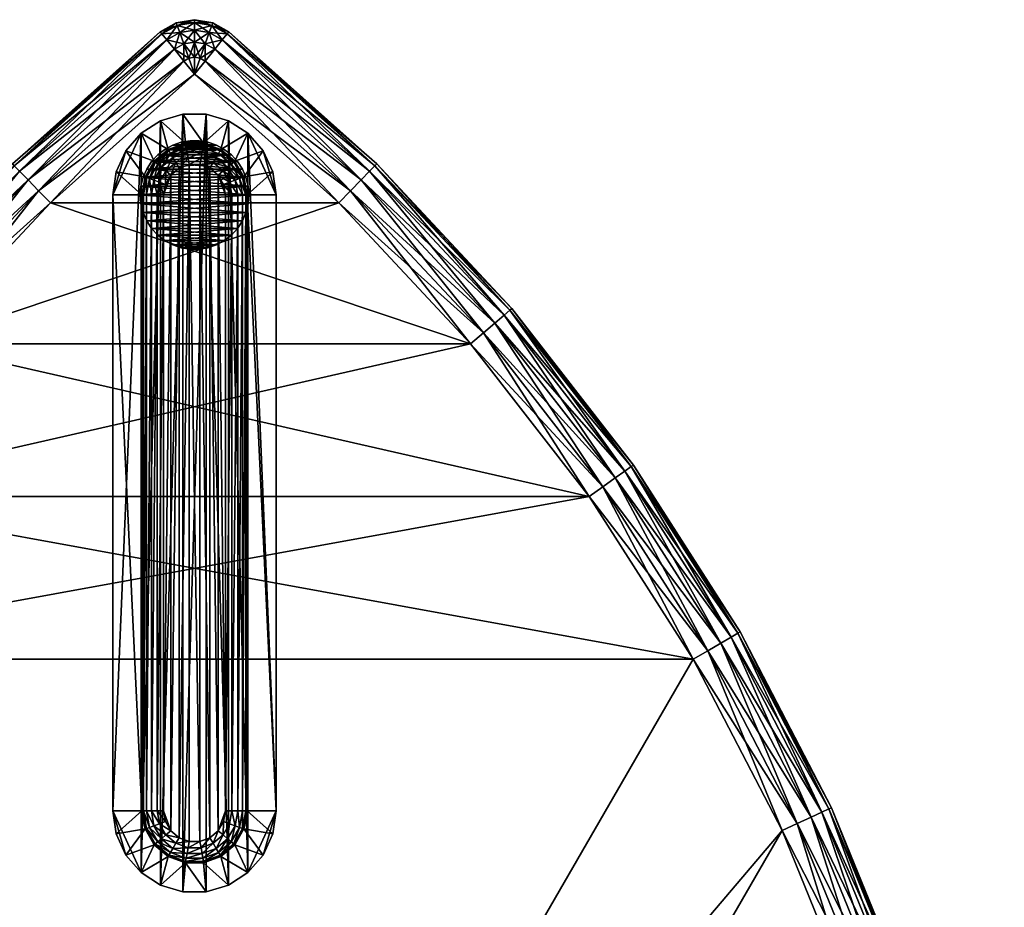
# Model space of a CAD drawing. Header units: inches. Extents: x -18.9 to 18.9, y -14.7 to 21.6.
# Tile 3 of 3: x -4.1 to 18.9, y 0.9 to 21.6. Entities that reach past the tile are written whole.
import ezdxf

# ---------------------------------------------------------------- set-up
doc = ezdxf.new("R2010")
doc.units = ezdxf.units.IN
doc.header["$LTSCALE"] = 25.4
for name, color, linetype in [('A-FURN-3-ST', 160, 'Continuous'), ('A-FURN-3-ST-BK', 150, 'Continuous'), ('A-FURN-3-ST-GD', 252, 'Continuous')]:
    doc.layers.add(name, color=color, linetype=linetype)

msp = doc.modelspace()

# ---------------------------------------------------------------- meshes
at = {"layer": 'A-FURN-3-ST'}
mesh = msp.add_polyface(dxfattribs=at)
corners = [(-0.004, 20.763, 2.602), (-0.004, 20.371, 2.54), (-0.135, 20.741, 2.602), (0.127, 20.741, 2.602), (0.244, 20.675, 2.602), (-0.254, 21.074, 2.783), (-0.004, 21.117, 2.783), (0.246, 21.074, 2.783), (-0.348, 21.339, 3.064), (-0.004, 21.398, 3.064), (-0.252, 20.675, 2.602), (-0.475, 20.95, 2.783), (-0.652, 21.168, 3.064), (-0.766, 21.308, 3.418), (-0.409, 21.509, 3.418), (-0.004, 21.579, 3.418), (0.34, 21.339, 3.064), (-0.004, 21.641, 3.81), (0.4, 21.509, 3.418), (-0.429, 21.567, 3.81), (-0.806, 21.356, 3.81), (-0.429, 21.567, 10.16), (-0.004, 21.641, 10.16), (-0.806, 21.356, 10.16), (-0.004, 20.763, 11.368), (-0.004, 20.371, 11.43), (0.127, 20.741, 11.368), (-0.135, 20.741, 11.368), (-0.252, 20.675, 11.368), (0.246, 21.074, 11.187), (-0.004, 21.117, 11.187), (-0.254, 21.074, 11.187), (-0.475, 20.95, 11.187), (-0.004, 21.398, 10.906), (0.34, 21.339, 10.906), (-0.348, 21.339, 10.906), (-0.652, 21.168, 10.906), (-0.004, 21.579, 10.552), (-0.409, 21.509, 10.552), (-0.766, 21.308, 10.552), (0.244, 20.675, 11.368), (-3.368, 17.369, 11.43), (3.36, 17.369, 11.43), (3.36, 17.369, 2.54), (-3.368, 17.369, 2.54)]
mesh.append_faces([[corners[k] for k in face] for face in [(0, 1, 2), (3, 1, 0), (4, 1, 3), (5, 0, 2), (6, 0, 5), (6, 3, 0), (7, 3, 6), (8, 6, 5), (9, 6, 8), (9, 7, 6), (10, 2, 1), (11, 2, 10), (11, 5, 2), (12, 5, 11), (12, 8, 5), (13, 8, 12), (14, 8, 13), (14, 9, 8), (15, 9, 14), (15, 16, 9), (15, 17, 18), (15, 19, 17), (14, 19, 15), (14, 20, 19), (13, 20, 14), (17, 21, 22), (19, 21, 17), (19, 23, 21), (24, 25, 26), (27, 25, 24), (28, 25, 27), (29, 24, 26), (30, 24, 29), (30, 27, 24), (31, 27, 30), (31, 28, 27), (32, 28, 31), (33, 30, 34), (33, 31, 30), (35, 31, 33), (35, 32, 31), (36, 32, 35), (37, 35, 33), (38, 35, 37), (38, 36, 35), (39, 36, 38), (40, 26, 25), (22, 38, 37), (21, 38, 22), (21, 39, 38), (25, 41, 42), (43, 44, 1)]])
mesh = msp.add_polyface(dxfattribs=at)
corners = [(0.246, 21.074, 2.783), (0.244, 20.675, 2.602), (0.127, 20.741, 2.602), (0.467, 20.95, 2.783), (0.34, 21.339, 3.064), (-0.004, 21.398, 3.064), (0.644, 21.168, 3.064), (0.4, 21.509, 3.418), (-0.004, 21.579, 3.418), (0.758, 21.308, 3.418), (0.421, 21.567, 3.81), (0.797, 21.356, 3.81), (-0.004, 21.641, 3.81), (0.421, 21.567, 10.16), (0.797, 21.356, 10.16), (-0.004, 21.641, 10.16), (3.36, 17.369, 2.54), (-0.004, 20.371, 2.54), (3.634, 17.65, 2.602), (3.882, 17.903, 2.783), (4.078, 18.104, 3.064), (4.204, 18.233, 3.418), (4.248, 18.277, 3.81), (0.34, 21.339, 10.906), (-0.004, 21.117, 11.187), (0.246, 21.074, 11.187), (0.4, 21.509, 10.552), (-0.004, 21.398, 10.906), (-0.004, 21.579, 10.552), (0.467, 20.95, 11.187), (0.127, 20.741, 11.368), (0.244, 20.675, 11.368), (0.644, 21.168, 10.906), (0.758, 21.308, 10.552), (4.204, 18.233, 10.552), (7.404, 14.898, 10.16), (4.248, 18.277, 10.16), (4.078, 18.104, 10.906), (3.882, 17.903, 11.187), (3.634, 17.65, 11.368), (-0.004, 20.371, 11.43), (3.36, 17.369, 11.43), (7.404, 14.898, 3.81)]
mesh.append_faces([[corners[k] for k in face] for face in [(0, 1, 2), (3, 1, 0), (4, 0, 5), (4, 3, 0), (6, 3, 4), (7, 4, 8), (7, 6, 4), (9, 6, 7), (9, 10, 11), (7, 10, 9), (7, 12, 10), (11, 13, 14), (10, 13, 11), (10, 15, 13), (12, 15, 10), (1, 16, 17), (1, 18, 16), (3, 18, 1), (3, 19, 18), (6, 19, 3), (6, 20, 19), (9, 20, 6), (9, 21, 20), (11, 21, 9), (22, 21, 11), (23, 24, 25), (26, 27, 23), (28, 27, 26), (29, 30, 31), (29, 25, 30), (32, 25, 29), (32, 23, 25), (33, 23, 32), (33, 26, 23), (14, 26, 33), (13, 26, 14), (13, 28, 26), (15, 28, 13), (34, 35, 36), (33, 36, 14), (33, 34, 36), (32, 34, 33), (32, 37, 34), (29, 37, 32), (29, 38, 37), (31, 38, 29), (31, 39, 38), (40, 39, 31), (41, 39, 40), (22, 36, 42), (22, 14, 36), (11, 14, 22)]])
mesh = msp.add_polyface(dxfattribs=at)
corners = [(-6.744, 14.329, 2.602), (-3.368, 17.369, 2.54), (-6.445, 14.074, 2.54), (-3.642, 17.65, 2.602), (-0.004, 20.371, 2.54), (-0.252, 20.675, 2.602), (-7.013, 14.559, 2.783), (-3.89, 17.903, 2.783), (-0.475, 20.95, 2.783), (-7.227, 14.741, 3.064), (-4.086, 18.104, 3.064), (-0.652, 21.168, 3.064), (-7.365, 14.858, 3.418), (-10.197, 11.21, 3.418), (-4.212, 18.233, 3.418), (-0.766, 21.308, 3.418), (-7.412, 14.898, 3.81), (-10.248, 11.246, 3.81), (-4.256, 18.277, 3.81), (-0.806, 21.356, 3.81), (-0.806, 21.356, 10.16), (-0.429, 21.567, 3.81), (-0.766, 21.308, 10.552), (-0.429, 21.567, 10.16), (-3.642, 17.65, 11.368), (-6.445, 14.074, 11.43), (-3.368, 17.369, 11.43), (-6.744, 14.329, 11.368), (-3.89, 17.903, 11.187), (-7.013, 14.559, 11.187), (-4.086, 18.104, 10.906), (-7.227, 14.741, 10.906), (-4.212, 18.233, 10.552), (-7.365, 14.858, 10.552), (-0.252, 20.675, 11.368), (-0.004, 20.371, 11.43), (-0.475, 20.95, 11.187), (-0.652, 21.168, 10.906), (-4.256, 18.277, 10.16), (-7.412, 14.898, 10.16), (-10.197, 11.21, 10.552), (6.437, 14.074, 11.43), (3.36, 17.369, 2.54), (-10.248, 11.246, 10.16)]
mesh.append_faces([[corners[k] for k in face] for face in [(0, 1, 2), (3, 1, 0), (3, 4, 1), (5, 4, 3), (6, 3, 0), (7, 3, 6), (7, 5, 3), (8, 5, 7), (9, 7, 6), (10, 7, 9), (10, 8, 7), (11, 8, 10), (12, 9, 13), (12, 10, 9), (14, 10, 12), (14, 11, 10), (15, 11, 14), (16, 12, 17), (16, 14, 12), (18, 14, 16), (18, 15, 14), (19, 15, 18), (19, 20, 21), (20, 22, 23), (24, 25, 26), (27, 25, 24), (28, 27, 24), (29, 27, 28), (30, 29, 28), (31, 29, 30), (32, 31, 30), (33, 31, 32), (34, 26, 35), (34, 24, 26), (36, 24, 34), (36, 28, 24), (37, 28, 36), (37, 30, 28), (22, 30, 37), (22, 32, 30), (20, 32, 22), (38, 32, 20), (38, 33, 32), (39, 33, 38), (39, 40, 33), (41, 26, 25), (42, 2, 1), (39, 16, 43), (39, 18, 16), (38, 18, 39), (38, 19, 18), (20, 19, 38)]])
mesh = msp.add_polyface(dxfattribs=at)
corners = [(3.634, 17.65, 2.602), (6.437, 14.074, 2.54), (3.36, 17.369, 2.54), (6.736, 14.329, 2.602), (9.202, 10.513, 2.54), (9.523, 10.74, 2.602), (3.882, 17.903, 2.783), (7.005, 14.559, 2.783), (9.812, 10.944, 2.783), (4.078, 18.104, 3.064), (7.219, 14.741, 3.064), (10.041, 11.106, 3.064), (4.204, 18.233, 3.418), (7.357, 14.858, 3.418), (10.189, 11.21, 3.418), (12.521, 7.229, 3.064), (4.248, 18.277, 3.81), (7.404, 14.898, 3.81), (10.24, 11.246, 3.81), (12.678, 7.319, 3.418), (7.357, 14.858, 10.552), (7.404, 14.898, 10.16), (4.204, 18.233, 10.552), (10.24, 11.246, 10.16), (10.189, 11.21, 10.552), (12.731, 7.35, 10.16), (4.078, 18.104, 10.906), (7.219, 14.741, 10.906), (10.041, 11.106, 10.906), (12.678, 7.319, 10.552), (3.882, 17.903, 11.187), (7.005, 14.559, 11.187), (9.812, 10.944, 11.187), (12.521, 7.229, 10.906), (3.634, 17.65, 11.368), (6.736, 14.329, 11.368), (9.523, 10.74, 11.368), (3.36, 17.369, 11.43), (6.437, 14.074, 11.43), (9.202, 10.513, 11.43), (-6.445, 14.074, 11.43), (-3.368, 17.369, 11.43), (-6.445, 14.074, 2.54), (-9.21, 10.513, 2.54), (12.731, 7.35, 3.81), (4.248, 18.277, 10.16)]
mesh.append_faces([[corners[k] for k in face] for face in [(0, 1, 2), (3, 1, 0), (3, 4, 1), (5, 4, 3), (6, 3, 0), (7, 3, 6), (7, 5, 3), (8, 5, 7), (9, 7, 6), (10, 7, 9), (10, 8, 7), (11, 8, 10), (12, 10, 9), (13, 10, 12), (13, 11, 10), (14, 11, 13), (14, 15, 11), (16, 13, 12), (17, 13, 16), (17, 14, 13), (18, 14, 17), (18, 19, 14), (20, 21, 22), (20, 23, 21), (24, 23, 20), (24, 25, 23), (26, 20, 22), (27, 20, 26), (27, 24, 20), (28, 24, 27), (28, 29, 24), (30, 27, 26), (31, 27, 30), (31, 28, 27), (32, 28, 31), (32, 33, 28), (34, 31, 30), (35, 31, 34), (35, 32, 31), (36, 32, 35), (37, 35, 34), (38, 35, 37), (38, 36, 35), (39, 36, 38), (38, 40, 39), (37, 41, 38), (1, 42, 2), (4, 43, 1), (18, 23, 44), (18, 21, 23), (17, 21, 18), (17, 45, 21)]])
mesh = msp.add_polyface(dxfattribs=at)
corners = [(-11.98, 6.912, 2.602), (-9.21, 10.513, 2.54), (-11.64, 6.715, 2.54), (-9.531, 10.74, 2.602), (-6.445, 14.074, 2.54), (-6.744, 14.329, 2.602), (-12.286, 7.089, 2.783), (-14.392, 3.025, 2.783), (-9.82, 10.944, 2.783), (-7.013, 14.559, 2.783), (-12.529, 7.229, 3.064), (-14.647, 3.143, 3.064), (-10.05, 11.106, 3.064), (-7.227, 14.741, 3.064), (-12.686, 7.319, 3.418), (-14.81, 3.219, 3.418), (-10.197, 11.21, 3.418), (-12.74, 7.35, 3.81), (-14.867, 3.245, 3.81), (-10.248, 11.246, 3.81), (-7.365, 14.858, 3.418), (-6.744, 14.329, 11.368), (-9.21, 10.513, 11.43), (-6.445, 14.074, 11.43), (-9.531, 10.74, 11.368), (-11.64, 6.715, 11.43), (-11.98, 6.912, 11.368), (-7.013, 14.559, 11.187), (-9.82, 10.944, 11.187), (-12.286, 7.089, 11.187), (-7.227, 14.741, 10.906), (-10.05, 11.106, 10.906), (-12.529, 7.229, 10.906), (-14.392, 3.025, 11.187), (-7.365, 14.858, 10.552), (-10.197, 11.21, 10.552), (-12.686, 7.319, 10.552), (-14.647, 3.143, 10.906), (-10.248, 11.246, 10.16), (-7.412, 14.898, 10.16), (-12.74, 7.35, 10.16), (-14.81, 3.219, 10.552), (11.632, 6.715, 11.43), (9.202, 10.513, 11.43), (6.437, 14.074, 2.54), (9.202, 10.513, 2.54), (-14.867, 3.245, 10.16), (-7.412, 14.898, 3.81)]
mesh.append_faces([[corners[k] for k in face] for face in [(0, 1, 2), (3, 1, 0), (3, 4, 1), (5, 4, 3), (6, 0, 7), (6, 3, 0), (8, 3, 6), (8, 5, 3), (9, 5, 8), (10, 6, 11), (10, 8, 6), (12, 8, 10), (12, 9, 8), (13, 9, 12), (14, 10, 15), (14, 12, 10), (16, 12, 14), (16, 13, 12), (17, 14, 18), (17, 16, 14), (19, 16, 17), (19, 20, 16), (21, 22, 23), (24, 22, 21), (24, 25, 22), (26, 25, 24), (27, 24, 21), (28, 24, 27), (28, 26, 24), (29, 26, 28), (30, 28, 27), (31, 28, 30), (31, 29, 28), (32, 29, 31), (32, 33, 29), (34, 31, 30), (35, 31, 34), (35, 32, 31), (36, 32, 35), (36, 37, 32), (38, 35, 39), (38, 36, 35), (40, 36, 38), (40, 41, 36), (42, 22, 25), (43, 23, 22), (44, 1, 4), (45, 2, 1), (40, 17, 46), (40, 19, 17), (38, 19, 40), (38, 47, 19)]])
mesh = msp.add_polyface(dxfattribs=at)
corners = [(9.523, 10.74, 2.602), (11.632, 6.715, 2.54), (9.202, 10.513, 2.54), (11.971, 6.912, 2.602), (13.706, 2.713, 2.54), (14.062, 2.877, 2.602), (15.407, -1.462, 2.54), (9.812, 10.944, 2.783), (12.278, 7.089, 2.783), (14.383, 3.025, 2.783), (15.777, -1.331, 2.602), (10.041, 11.106, 3.064), (12.521, 7.229, 3.064), (14.639, 3.143, 3.064), (16.111, -1.212, 2.783), (12.678, 7.319, 3.418), (10.189, 11.21, 3.418), (14.802, 3.219, 3.418), (16.375, -1.118, 3.064), (12.731, 7.35, 3.81), (10.24, 11.246, 3.81), (14.859, 3.245, 3.81), (16.545, -1.058, 3.418), (12.678, 7.319, 10.552), (12.731, 7.35, 10.16), (10.189, 11.21, 10.552), (14.859, 3.245, 10.16), (14.802, 3.219, 10.552), (16.604, -1.037, 10.16), (12.521, 7.229, 10.906), (10.041, 11.106, 10.906), (14.639, 3.143, 10.906), (16.545, -1.058, 10.552), (12.278, 7.089, 11.187), (9.812, 10.944, 11.187), (14.383, 3.025, 11.187), (16.375, -1.118, 10.906), (9.523, 10.74, 11.368), (11.971, 6.912, 11.368), (14.062, 2.877, 11.368), (16.111, -1.212, 11.187), (9.202, 10.513, 11.43), (11.632, 6.715, 11.43), (13.706, 2.713, 11.43), (15.777, -1.331, 11.368), (-9.21, 10.513, 11.43), (-11.64, 6.715, 2.54), (16.604, -1.037, 3.81), (10.24, 11.246, 10.16)]
mesh.append_faces([[corners[k] for k in face] for face in [(0, 1, 2), (3, 1, 0), (3, 4, 1), (5, 4, 3), (5, 6, 4), (7, 3, 0), (8, 3, 7), (8, 5, 3), (9, 5, 8), (9, 10, 5), (11, 8, 7), (12, 8, 11), (12, 9, 8), (13, 9, 12), (13, 14, 9), (15, 12, 16), (15, 13, 12), (17, 13, 15), (17, 18, 13), (19, 15, 20), (19, 17, 15), (21, 17, 19), (21, 22, 17), (23, 24, 25), (23, 26, 24), (27, 26, 23), (27, 28, 26), (29, 23, 30), (29, 27, 23), (31, 27, 29), (31, 32, 27), (33, 29, 34), (33, 31, 29), (35, 31, 33), (35, 36, 31), (37, 33, 34), (38, 33, 37), (38, 35, 33), (39, 35, 38), (39, 40, 35), (41, 38, 37), (42, 38, 41), (42, 39, 38), (43, 39, 42), (43, 44, 39), (41, 45, 42), (1, 46, 2), (47, 26, 28), (21, 26, 47), (21, 24, 26), (19, 24, 21), (19, 48, 24)]])
mesh = msp.add_polyface(dxfattribs=at)
corners = [(-15.785, -1.331, 2.602), (-15.415, -1.462, 2.54), (-17.111, -5.678, 2.602), (-13.714, 2.713, 2.54), (-14.07, 2.877, 2.602), (-11.64, 6.715, 2.54), (-11.98, 6.912, 2.602), (-16.119, -1.212, 2.783), (-17.454, -5.59, 2.783), (-14.392, 3.025, 2.783), (-16.384, -1.118, 3.064), (-17.726, -5.52, 3.064), (-14.647, 3.143, 3.064), (-12.286, 7.089, 2.783), (-16.554, -1.058, 3.418), (-17.901, -5.475, 3.418), (-14.81, 3.219, 3.418), (-12.529, 7.229, 3.064), (-16.612, -1.037, 3.81), (-17.961, -5.46, 3.81), (-14.867, 3.245, 3.81), (-12.686, 7.319, 3.418), (-11.98, 6.912, 11.368), (-13.714, 2.713, 11.43), (-11.64, 6.715, 11.43), (-14.07, 2.877, 11.368), (-15.415, -1.462, 11.43), (-15.785, -1.331, 11.368), (-16.73, -5.775, 11.43), (-12.286, 7.089, 11.187), (-14.392, 3.025, 11.187), (-16.119, -1.212, 11.187), (-17.111, -5.678, 11.368), (-14.647, 3.143, 10.906), (-12.529, 7.229, 10.906), (-16.384, -1.118, 10.906), (-17.454, -5.59, 11.187), (-14.81, 3.219, 10.552), (-12.686, 7.319, 10.552), (-16.554, -1.058, 10.552), (-17.726, -5.52, 10.906), (-14.867, 3.245, 10.16), (-12.74, 7.35, 10.16), (-16.612, -1.037, 10.16), (-17.901, -5.475, 10.552), (-0.004, -13.438, 11.43), (-0.004, -13.438, 2.54), (-17.961, -5.46, 10.16), (-12.74, 7.35, 3.81), (11.632, 6.715, 2.54), (11.632, 6.715, 11.43)]
mesh.append_faces([[corners[k] for k in face] for face in [(0, 1, 2), (0, 3, 1), (4, 3, 0), (4, 5, 3), (6, 5, 4), (7, 0, 8), (7, 4, 0), (9, 4, 7), (9, 6, 4), (10, 7, 11), (10, 9, 7), (12, 9, 10), (12, 13, 9), (14, 10, 15), (14, 12, 10), (16, 12, 14), (16, 17, 12), (18, 14, 19), (18, 16, 14), (20, 16, 18), (20, 21, 16), (22, 23, 24), (25, 23, 22), (25, 26, 23), (27, 26, 25), (27, 28, 26), (29, 25, 22), (30, 25, 29), (30, 27, 25), (31, 27, 30), (31, 32, 27), (33, 30, 34), (33, 31, 30), (35, 31, 33), (35, 36, 31), (37, 33, 38), (37, 35, 33), (39, 35, 37), (39, 40, 35), (41, 37, 42), (41, 39, 37), (43, 39, 41), (43, 44, 39), (45, 24, 23), (5, 46, 3), (47, 18, 19), (43, 18, 47), (43, 20, 18), (41, 20, 43), (41, 48, 20), (49, 46, 5), (50, 24, 45)]])
mesh = msp.add_polyface(dxfattribs=at)
corners = [(15.777, -1.331, 2.602), (15.407, -1.462, 2.54), (14.062, 2.877, 2.602), (16.722, -5.775, 2.54), (17.102, -5.678, 2.602), (17.64, -10.189, 2.54), (16.111, -1.212, 2.783), (14.383, 3.025, 2.783), (17.445, -5.59, 2.783), (18.027, -10.127, 2.602), (16.375, -1.118, 3.064), (14.639, 3.143, 3.064), (17.718, -5.52, 3.064), (18.377, -10.07, 2.783), (16.545, -1.058, 3.418), (14.802, 3.219, 3.418), (17.892, -5.475, 3.418), (18.654, -10.026, 3.064), (16.604, -1.037, 3.81), (14.859, 3.245, 3.81), (17.953, -5.46, 3.81), (18.832, -9.997, 3.418), (16.545, -1.058, 10.552), (16.604, -1.037, 10.16), (14.802, 3.219, 10.552), (17.953, -5.46, 10.16), (17.892, -5.475, 10.552), (18.894, -9.987, 10.16), (16.375, -1.118, 10.906), (14.639, 3.143, 10.906), (17.718, -5.52, 10.906), (18.832, -9.997, 10.552), (16.111, -1.212, 11.187), (14.383, 3.025, 11.187), (17.445, -5.59, 11.187), (18.654, -10.026, 10.906), (15.777, -1.331, 11.368), (14.062, 2.877, 11.368), (17.102, -5.678, 11.368), (18.377, -10.07, 11.187), (15.407, -1.462, 11.43), (13.706, 2.713, 11.43), (16.722, -5.775, 11.43), (18.027, -10.127, 11.368), (8.966, -12.619, 11.43), (4.5, -13.233, 11.43), (-0.004, -13.438, 11.43), (11.632, 6.715, 11.43), (13.706, 2.713, 2.54), (-0.004, -13.438, 2.54), (11.632, 6.715, 2.54), (4.5, -13.233, 2.54), (8.966, -12.619, 2.54), (18.894, -9.987, 3.81)]
mesh.append_faces([[corners[k] for k in face] for face in [(0, 1, 2), (0, 3, 1), (4, 3, 0), (4, 5, 3), (6, 0, 7), (6, 4, 0), (8, 4, 6), (8, 9, 4), (10, 6, 11), (10, 8, 6), (12, 8, 10), (12, 13, 8), (14, 10, 15), (14, 12, 10), (16, 12, 14), (16, 17, 12), (18, 14, 19), (18, 16, 14), (20, 16, 18), (20, 21, 16), (22, 23, 24), (22, 25, 23), (26, 25, 22), (26, 27, 25), (28, 22, 29), (28, 26, 22), (30, 26, 28), (30, 31, 26), (32, 28, 33), (32, 30, 28), (34, 30, 32), (34, 35, 30), (36, 32, 37), (36, 34, 32), (38, 34, 36), (38, 39, 34), (40, 36, 41), (40, 38, 36), (42, 38, 40), (42, 43, 38), (40, 44, 42), (41, 45, 40), (41, 46, 45), (47, 46, 41), (48, 49, 50), (48, 51, 49), (1, 51, 48), (3, 52, 1), (53, 25, 27), (20, 25, 53), (20, 23, 25), (18, 23, 20)]])
mesh = msp.add_polyface(dxfattribs=at)
corners = [(-9.193, -13.807, 3.418), (-4.623, -14.498, 3.81), (-9.204, -13.868, 3.81), (-4.618, -14.436, 3.418), (-0.004, -14.708, 3.81), (-0.004, -14.646, 3.418), (-9.16, -13.629, 3.064), (-4.601, -14.256, 3.064), (-0.004, -14.465, 3.064), (-9.109, -13.353, 2.783), (-4.576, -13.976, 2.783), (-0.004, -14.184, 2.783), (-9.045, -13.005, 2.602), (-13.472, -11.979, 2.602), (-4.543, -13.624, 2.602), (-0.004, -13.83, 2.602), (-8.974, -12.619, 2.54), (-13.366, -11.602, 2.54), (-4.508, -13.233, 2.54), (-0.004, -13.438, 2.54), (-9.045, -13.005, 11.368), (-8.974, -12.619, 11.43), (-13.472, -11.979, 11.368), (-4.508, -13.233, 11.43), (-4.543, -13.624, 11.368), (-0.004, -13.438, 11.43), (-0.004, -13.83, 11.368), (-9.109, -13.353, 11.187), (-13.568, -12.32, 11.187), (-4.576, -13.976, 11.187), (-0.004, -14.184, 11.187), (-9.16, -13.629, 10.906), (-4.601, -14.256, 10.906), (-0.004, -14.465, 10.906), (-9.193, -13.807, 10.552), (-4.618, -14.436, 10.552), (-0.004, -14.646, 10.552), (-9.204, -13.868, 10.16), (-4.623, -14.498, 10.16), (-0.004, -14.708, 10.16), (-15.415, -1.462, 11.43), (-13.714, 2.713, 11.43), (-15.415, -1.462, 2.54), (-13.714, 2.713, 2.54)]
mesh.append_faces([[corners[k] for k in face] for face in [(0, 1, 2), (3, 1, 0), (3, 4, 1), (5, 4, 3), (6, 3, 0), (7, 3, 6), (7, 5, 3), (8, 5, 7), (9, 7, 6), (10, 7, 9), (10, 8, 7), (11, 8, 10), (12, 9, 13), (12, 10, 9), (14, 10, 12), (14, 11, 10), (15, 11, 14), (16, 12, 17), (16, 14, 12), (18, 14, 16), (18, 15, 14), (19, 15, 18), (20, 21, 22), (20, 23, 21), (24, 23, 20), (24, 25, 23), (26, 25, 24), (27, 20, 28), (27, 24, 20), (29, 24, 27), (29, 26, 24), (30, 26, 29), (31, 29, 27), (32, 29, 31), (32, 30, 29), (33, 30, 32), (34, 32, 31), (35, 32, 34), (35, 33, 32), (36, 33, 35), (37, 35, 34), (38, 35, 37), (38, 36, 35), (39, 36, 38), (23, 40, 21), (25, 41, 23), (42, 18, 16), (43, 19, 18), (39, 1, 4), (38, 1, 39), (38, 2, 1), (37, 2, 38)]])
at = {"layer": 'A-FURN-3-ST-BK'}
mesh = msp.add_polyface(dxfattribs=at)
corners = [(1.224, 17.55, 21.117), (1.19, 3.173, 21.266), (1.224, 3.173, 21.117), (1.19, 17.55, 21.266), (1.115, 3.173, 21.398), (1.115, 17.55, 21.398), (1.004, 3.173, 21.501), (1.004, 17.55, 21.501), (0.867, 3.173, 21.567), (0.867, 17.55, 21.567), (0.717, 3.173, 21.59), (-1.198, 3.173, 21.266), (-1.232, 3.173, 21.117), (-1.126, 2.764, 21.266), (-1.123, 3.173, 21.398), (-1.056, 2.79, 21.398), (-1.012, 3.173, 21.501), (-0.951, 2.828, 21.501), (-0.875, 3.173, 21.567), (-0.823, 2.875, 21.567), (1.15, 2.753, 21.117), (1.118, 2.764, 21.266), (1.047, 2.79, 21.398), (0.943, 2.828, 21.501), (0.814, 2.875, 21.567), (-0.725, 3.173, 21.59), (-0.681, 2.926, 21.59), (-1.198, 17.55, 21.266), (-1.123, 17.55, 21.398), (-1.012, 17.55, 21.501), (-0.875, 17.55, 21.567), (-0.725, 17.55, 21.59), (0.787, 1.44, 11.43), (0.787, 19.283, 11.43), (1.243, 1.733, 11.43), (0.267, 1.287, 11.43), (0.267, 19.435, 11.43), (-0.275, 1.287, 11.43), (-0.795, 1.44, 11.43), (-0.275, 19.435, 11.43), (-1.252, 1.733, 11.43), (-0.795, 19.283, 11.43), (0.356, 18.174, 21.59), (0.356, 2.548, 21.59), (0.548, 2.709, 21.59), (0.121, 18.26, 21.59), (0.121, 2.463, 21.59), (-0.129, 18.26, 21.59), (-0.129, 2.463, 21.59), (-0.364, 2.548, 21.59), (-0.364, 18.174, 21.59), (-0.556, 2.709, 21.59), (1.901, 3.173, 11.43), (-1.909, 3.173, 11.43), (-1.909, 17.55, 11.43), (-1.252, 18.989, 11.43), (-0.556, 18.013, 21.59), (0.548, 18.013, 21.59), (1.243, 18.989, 11.43)]
mesh.append_faces([[corners[k] for k in face] for face in [(0, 1, 2), (3, 4, 1), (5, 6, 4), (7, 8, 6), (9, 10, 8), (11, 12, 13), (14, 11, 15), (16, 14, 17), (18, 16, 19), (1, 20, 2), (4, 21, 1), (6, 22, 4), (8, 23, 6), (10, 24, 8), (25, 18, 26), (11, 27, 12), (14, 28, 11), (16, 29, 14), (18, 30, 16), (25, 31, 18), (42, 43, 44), (45, 46, 43), (47, 48, 46), (47, 49, 48), (50, 51, 49), (52, 0, 2), (53, 12, 54), (25, 51, 56), (57, 44, 10)]])
mesh.append_faces([[corners[k] for k in face] for face in [(32, 33, 34), (35, 36, 32), (37, 36, 35), (38, 39, 37), (40, 41, 38)]], dxfattribs={"vtx0": -1, "vtx1": -1})
mesh.append_faces([[corners[k] for k in face] for face in [(53, 55, 40), (34, 58, 52)]], dxfattribs={"vtx0": -1, "vtx1": -1, "vtx2": -1})
mesh = msp.add_polyface(dxfattribs=at)
corners = [(1.19, 17.55, 21.266), (1.19, 3.173, 21.266), (1.224, 17.55, 21.117), (1.115, 17.55, 21.398), (1.115, 3.173, 21.398), (1.004, 17.55, 21.501), (1.004, 3.173, 21.501), (0.867, 17.55, 21.567), (0.867, 3.173, 21.567), (0.717, 17.55, 21.59), (0.717, 3.173, 21.59), (-0.875, 17.55, 21.567), (-0.725, 17.55, 21.59), (-0.823, 17.848, 21.567), (-1.012, 17.55, 21.501), (-0.951, 17.894, 21.501), (-1.123, 17.55, 21.398), (-1.056, 17.932, 21.398), (-1.198, 17.55, 21.266), (-1.126, 17.958, 21.266), (0.673, 17.796, 21.59), (0.814, 17.848, 21.567), (0.943, 17.894, 21.501), (1.047, 17.932, 21.398), (1.118, 17.958, 21.266), (-1.232, 3.173, 21.117), (-1.232, 17.55, 21.117), (-1.198, 3.173, 21.266), (-1.123, 3.173, 21.398), (-1.012, 3.173, 21.501), (-0.875, 3.173, 21.567), (1.901, 3.173, 11.43), (1.243, 18.989, 11.43), (1.901, 17.55, 11.43), (1.243, 1.733, 11.43), (0.787, 19.283, 11.43), (0.787, 1.44, 11.43), (0.267, 19.435, 11.43), (-0.275, 1.287, 11.43), (-0.275, 19.435, 11.43), (-0.795, 1.44, 11.43), (-0.795, 19.283, 11.43), (-1.252, 18.989, 11.43), (-1.252, 1.733, 11.43), (-1.909, 17.55, 11.43), (-1.909, 3.173, 11.43), (0.548, 18.013, 21.59), (0.356, 18.174, 21.59), (0.548, 2.709, 21.59), (0.121, 18.26, 21.59), (0.356, 2.548, 21.59), (-0.129, 18.26, 21.59), (0.121, 2.463, 21.59), (-0.364, 18.174, 21.59), (-0.364, 2.548, 21.59), (-0.556, 18.013, 21.59), (-0.556, 2.709, 21.59), (-0.725, 3.173, 21.59)]
mesh.append_faces([[corners[k] for k in face] for face in [(0, 1, 2), (3, 4, 0), (5, 6, 3), (7, 8, 5), (9, 10, 7), (11, 12, 13), (14, 11, 15), (16, 14, 17), (18, 16, 19), (7, 20, 9), (5, 21, 7), (3, 22, 5), (0, 23, 3), (2, 24, 0), (25, 18, 26), (27, 16, 18), (28, 14, 16), (29, 11, 14), (30, 12, 11), (46, 10, 9), (47, 48, 46), (49, 50, 47), (51, 52, 49), (53, 54, 51), (55, 56, 53), (57, 55, 12), (33, 2, 31), (44, 25, 26)]])
mesh.append_faces([[corners[k] for k in face] for face in [(31, 32, 33), (44, 42, 45)]], dxfattribs={"vtx0": -1, "vtx1": -1})
mesh.append_faces([[corners[k] for k in face] for face in [(34, 35, 32), (36, 37, 35), (38, 39, 37), (40, 41, 39)]], dxfattribs={"vtx0": -1, "vtx2": -1})
mesh.append_faces([[corners[k] for k in face] for face in [(42, 41, 43)]], dxfattribs={"vtx1": -1, "vtx2": -1})
mesh = msp.add_polyface(dxfattribs=at)
corners = [(-0.155, 18.408, 21.567), (-0.364, 18.174, 21.59), (-0.129, 18.26, 21.59), (-0.44, 18.304, 21.567), (-0.556, 18.013, 21.59), (-0.671, 18.11, 21.567), (-0.179, 18.542, 21.501), (0.171, 18.542, 21.501), (-0.508, 18.423, 21.501), (-0.776, 18.198, 21.501), (-0.198, 18.652, 21.398), (0.19, 18.652, 21.398), (-0.564, 18.519, 21.398), (-0.861, 18.269, 21.398), (-0.211, 18.726, 21.266), (0.203, 18.726, 21.266), (-0.601, 18.584, 21.266), (-0.919, 18.317, 21.266), (-1.056, 17.932, 21.398), (-0.217, 18.759, 21.117), (0.209, 18.759, 21.117), (-0.618, 18.613, 21.117), (-0.944, 18.339, 21.117), (-1.126, 17.958, 21.266), (-1.909, 17.55, 11.43), (-1.607, 18.58, 11.43), (-1.252, 18.989, 11.43), (-0.275, 19.435, 11.43), (-0.795, 19.283, 11.43), (-1.158, 17.97, 21.117), (-1.832, 18.086, 11.43)]
mesh.append_faces([[corners[k] for k in face] for face in [(0, 1, 2), (3, 1, 0), (3, 4, 1), (5, 4, 3), (6, 0, 7), (6, 3, 0), (8, 3, 6), (8, 5, 3), (9, 5, 8), (10, 6, 11), (10, 8, 6), (12, 8, 10), (12, 9, 8), (13, 9, 12), (14, 10, 15), (14, 12, 10), (16, 12, 14), (16, 13, 12), (17, 13, 16), (17, 18, 13), (19, 14, 20), (19, 16, 14), (21, 16, 19), (21, 17, 16), (22, 17, 21), (22, 23, 17), (27, 19, 20), (28, 19, 27), (28, 21, 19), (26, 21, 28), (26, 22, 21), (25, 22, 26), (25, 29, 22), (30, 29, 25)]])
mesh.append_faces([[corners[k] for k in face] for face in [(24, 25, 26)]], dxfattribs={"vtx0": -1, "vtx2": -1})
mesh = msp.add_polyface(dxfattribs=at)
corners = [(0.431, 18.304, 21.567), (0.356, 18.174, 21.59), (0.663, 18.11, 21.567), (0.121, 18.26, 21.59), (0.147, 18.408, 21.567), (-0.129, 18.26, 21.59), (-0.155, 18.408, 21.567), (0.768, 18.198, 21.501), (0.5, 18.423, 21.501), (0.171, 18.542, 21.501), (0.853, 18.269, 21.398), (0.555, 18.519, 21.398), (0.19, 18.652, 21.398), (-0.179, 18.542, 21.501), (0.911, 18.317, 21.266), (1.118, 17.958, 21.266), (0.593, 18.584, 21.266), (0.203, 18.726, 21.266), (-0.198, 18.652, 21.398), (0.936, 18.339, 21.117), (1.15, 17.97, 21.117), (0.61, 18.613, 21.117), (0.209, 18.759, 21.117), (-0.211, 18.726, 21.266), (1.901, 17.55, 11.43), (1.243, 18.989, 11.43), (1.599, 18.58, 11.43), (1.824, 18.086, 11.43), (0.787, 19.283, 11.43), (0.267, 19.435, 11.43), (-0.275, 19.435, 11.43)]
mesh.append_faces([[corners[k] for k in face] for face in [(0, 1, 2), (0, 3, 1), (4, 3, 0), (4, 5, 3), (6, 5, 4), (7, 0, 2), (8, 0, 7), (8, 4, 0), (9, 4, 8), (9, 6, 4), (10, 8, 7), (11, 8, 10), (11, 9, 8), (12, 9, 11), (12, 13, 9), (14, 10, 15), (14, 11, 10), (16, 11, 14), (16, 12, 11), (17, 12, 16), (17, 18, 12), (19, 14, 20), (19, 16, 14), (21, 16, 19), (21, 17, 16), (22, 17, 21), (22, 23, 17), (26, 20, 27), (26, 19, 20), (25, 19, 26), (25, 21, 19), (28, 21, 25), (28, 22, 21), (29, 22, 28), (30, 22, 29)]])
mesh.append_faces([[corners[k] for k in face] for face in [(24, 25, 26)]], dxfattribs={"vtx0": -1, "vtx2": -1})
mesh = msp.add_polyface(dxfattribs=at)
corners = [(0.814, 17.848, 21.567), (0.548, 18.013, 21.59), (0.673, 17.796, 21.59), (0.663, 18.11, 21.567), (0.356, 18.174, 21.59), (-0.671, 18.11, 21.567), (-0.681, 17.796, 21.59), (-0.556, 18.013, 21.59), (-0.823, 17.848, 21.567), (-0.725, 17.55, 21.59), (0.943, 17.894, 21.501), (0.768, 18.198, 21.501), (-0.776, 18.198, 21.501), (-0.951, 17.894, 21.501), (-0.875, 17.55, 21.567), (1.047, 17.932, 21.398), (0.853, 18.269, 21.398), (-0.861, 18.269, 21.398), (-1.056, 17.932, 21.398), (-1.012, 17.55, 21.501), (1.118, 17.958, 21.266), (-1.126, 17.958, 21.266), (-0.919, 18.317, 21.266), (-1.123, 17.55, 21.398), (0.867, 17.55, 21.567), (1.004, 17.55, 21.501), (1.115, 17.55, 21.398), (1.19, 17.55, 21.266), (1.15, 17.97, 21.117), (1.224, 17.55, 21.117), (0.911, 18.317, 21.266), (-1.158, 17.97, 21.117), (-0.944, 18.339, 21.117), (-1.198, 17.55, 21.266), (-1.232, 17.55, 21.117), (1.901, 17.55, 11.43), (1.599, 18.58, 11.43), (1.824, 18.086, 11.43), (-1.832, 18.086, 11.43), (-1.607, 18.58, 11.43), (-1.909, 17.55, 11.43), (0.717, 17.55, 21.59)]
mesh.append_faces([[corners[k] for k in face] for face in [(0, 1, 2), (3, 1, 0), (3, 4, 1), (5, 6, 7), (8, 6, 5), (8, 9, 6), (10, 3, 0), (11, 3, 10), (12, 8, 5), (13, 8, 12), (13, 14, 8), (15, 11, 10), (16, 11, 15), (17, 13, 12), (18, 13, 17), (18, 19, 13), (20, 16, 15), (21, 18, 22), (21, 23, 18), (24, 0, 2), (25, 10, 0), (26, 15, 10), (27, 20, 15), (28, 20, 29), (28, 30, 20), (31, 21, 32), (31, 33, 21), (34, 33, 31), (41, 2, 1), (9, 7, 6), (37, 29, 35), (37, 28, 29), (38, 34, 31), (40, 34, 38)]])
mesh.append_faces([[corners[k] for k in face] for face in [(35, 36, 37)]], dxfattribs={"vtx0": -1})
mesh.append_faces([[corners[k] for k in face] for face in [(38, 39, 40)]], dxfattribs={"vtx1": -1})
mesh = msp.add_polyface(dxfattribs=at)
corners = [(-0.211, 1.996, 21.266), (-0.217, 1.964, 21.117), (0.203, 1.996, 21.266), (-0.618, 2.11, 21.117), (-0.601, 2.138, 21.266), (-0.944, 2.384, 21.117), (-0.919, 2.405, 21.266), (-1.158, 2.753, 21.117), (-0.198, 2.071, 21.398), (0.19, 2.071, 21.398), (-0.564, 2.204, 21.398), (-0.861, 2.453, 21.398), (-1.126, 2.764, 21.266), (-0.179, 2.18, 21.501), (0.171, 2.18, 21.501), (-0.508, 2.3, 21.501), (-0.776, 2.525, 21.501), (-0.155, 2.315, 21.567), (0.147, 2.315, 21.567), (-0.44, 2.418, 21.567), (-0.671, 2.613, 21.567), (-0.129, 2.463, 21.59), (0.121, 2.463, 21.59), (-0.364, 2.548, 21.59), (-1.909, 3.173, 11.43), (-1.252, 1.733, 11.43), (-1.607, 2.143, 11.43), (-1.832, 2.636, 11.43), (-0.795, 1.44, 11.43), (-0.275, 1.287, 11.43), (0.267, 1.287, 11.43)]
mesh.append_faces([[corners[k] for k in face] for face in [(0, 1, 2), (0, 3, 1), (4, 3, 0), (4, 5, 3), (6, 5, 4), (6, 7, 5), (8, 0, 9), (8, 4, 0), (10, 4, 8), (10, 6, 4), (11, 6, 10), (11, 12, 6), (13, 8, 14), (13, 10, 8), (15, 10, 13), (15, 11, 10), (16, 11, 15), (17, 13, 18), (17, 15, 13), (19, 15, 17), (19, 16, 15), (20, 16, 19), (21, 17, 22), (21, 19, 17), (23, 19, 21), (23, 20, 19), (26, 7, 27), (26, 5, 7), (25, 5, 26), (25, 3, 5), (28, 3, 25), (28, 1, 3), (29, 1, 28), (30, 1, 29)]])
mesh.append_faces([[corners[k] for k in face] for face in [(24, 25, 26)]], dxfattribs={"vtx0": -1, "vtx2": -1})
mesh = msp.add_polyface(dxfattribs=at)
corners = [(1.118, 2.764, 21.266), (0.936, 2.384, 21.117), (1.15, 2.753, 21.117), (-1.126, 2.764, 21.266), (-1.158, 2.753, 21.117), (-0.919, 2.405, 21.266), (-1.232, 3.173, 21.117), (1.047, 2.79, 21.398), (0.911, 2.405, 21.266), (-1.056, 2.79, 21.398), (-0.861, 2.453, 21.398), (-1.198, 3.173, 21.266), (0.943, 2.828, 21.501), (0.853, 2.453, 21.398), (0.768, 2.525, 21.501), (-0.776, 2.525, 21.501), (-0.951, 2.828, 21.501), (-1.123, 3.173, 21.398), (0.814, 2.875, 21.567), (0.663, 2.613, 21.567), (-0.671, 2.613, 21.567), (-0.823, 2.875, 21.567), (-1.012, 3.173, 21.501), (1.19, 3.173, 21.266), (1.115, 3.173, 21.398), (1.004, 3.173, 21.501), (0.867, 3.173, 21.567), (0.673, 2.926, 21.59), (0.717, 3.173, 21.59), (0.548, 2.709, 21.59), (-0.556, 2.709, 21.59), (-0.364, 2.548, 21.59), (-0.681, 2.926, 21.59), (-0.875, 3.173, 21.567), (-1.607, 2.143, 11.43), (-1.832, 2.636, 11.43), (-1.909, 3.173, 11.43), (1.824, 2.636, 11.43), (1.599, 2.143, 11.43), (1.901, 3.173, 11.43), (-0.725, 3.173, 21.59), (1.224, 3.173, 21.117)]
mesh.append_faces([[corners[k] for k in face] for face in [(0, 1, 2), (3, 4, 5), (3, 6, 4), (7, 8, 0), (9, 3, 10), (9, 11, 3), (12, 13, 7), (14, 13, 12), (15, 9, 10), (16, 9, 15), (16, 17, 9), (18, 14, 12), (19, 14, 18), (20, 16, 15), (21, 16, 20), (21, 22, 16), (23, 0, 2), (24, 7, 0), (25, 12, 7), (26, 18, 12), (27, 18, 28), (27, 19, 18), (29, 19, 27), (30, 20, 31), (30, 21, 20), (32, 21, 30), (32, 33, 21), (29, 27, 28), (32, 30, 40), (35, 6, 36), (35, 4, 6), (37, 41, 2), (39, 41, 37)]])
mesh.append_faces([[corners[k] for k in face] for face in [(37, 38, 39)]], dxfattribs={"vtx1": -1})
mesh.append_faces([[corners[k] for k in face] for face in [(34, 35, 36)]], dxfattribs={"vtx2": -1})
mesh = msp.add_polyface(dxfattribs=at)
corners = [(0.911, 2.405, 21.266), (0.936, 2.384, 21.117), (1.118, 2.764, 21.266), (0.61, 2.11, 21.117), (0.593, 2.138, 21.266), (0.209, 1.964, 21.117), (0.203, 1.996, 21.266), (-0.217, 1.964, 21.117), (0.853, 2.453, 21.398), (1.047, 2.79, 21.398), (0.555, 2.204, 21.398), (0.19, 2.071, 21.398), (-0.211, 1.996, 21.266), (0.768, 2.525, 21.501), (0.5, 2.3, 21.501), (0.171, 2.18, 21.501), (-0.198, 2.071, 21.398), (0.663, 2.613, 21.567), (0.431, 2.418, 21.567), (0.147, 2.315, 21.567), (-0.179, 2.18, 21.501), (0.548, 2.709, 21.59), (0.356, 2.548, 21.59), (0.121, 2.463, 21.59), (-0.155, 2.315, 21.567), (1.901, 3.173, 11.43), (1.599, 2.143, 11.43), (1.243, 1.733, 11.43), (0.267, 1.287, 11.43), (0.787, 1.44, 11.43), (1.15, 2.753, 21.117), (1.824, 2.636, 11.43)]
mesh.append_faces([[corners[k] for k in face] for face in [(0, 1, 2), (0, 3, 1), (4, 3, 0), (4, 5, 3), (6, 5, 4), (6, 7, 5), (8, 0, 9), (8, 4, 0), (10, 4, 8), (10, 6, 4), (11, 6, 10), (11, 12, 6), (13, 10, 8), (14, 10, 13), (14, 11, 10), (15, 11, 14), (15, 16, 11), (17, 14, 13), (18, 14, 17), (18, 15, 14), (19, 15, 18), (19, 20, 15), (21, 18, 17), (22, 18, 21), (22, 19, 18), (23, 19, 22), (23, 24, 19), (28, 5, 7), (29, 5, 28), (29, 3, 5), (27, 3, 29), (27, 1, 3), (26, 1, 27), (26, 30, 1), (31, 30, 26)]])
mesh.append_faces([[corners[k] for k in face] for face in [(25, 26, 27)]], dxfattribs={"vtx0": -1, "vtx2": -1})
at = {"layer": 'A-FURN-3-ST-GD'}
mesh = msp.add_polyface(dxfattribs=at)
corners = [(-0.109, 16.284, 2.54), (-0.316, 16.319, 2.54), (0.101, 16.284, 2.54), (0.308, 16.319, 2.54), (-0.514, 16.387, 2.54), (0.506, 16.387, 2.54), (-0.699, 16.487, 2.54), (0.691, 16.487, 2.54), (-0.864, 16.615, 2.54), (0.856, 16.615, 2.54), (-1.006, 16.77, 2.54), (0.998, 16.77, 2.54), (-1.121, 16.945, 2.54), (1.113, 16.945, 2.54), (-1.205, 17.137, 2.54), (1.197, 17.137, 2.54), (-1.257, 17.341, 2.54), (1.249, 17.341, 2.54), (0.101, 18.815, 2.54), (0.308, 18.781, 2.54), (-0.109, 18.815, 2.54), (-0.316, 18.781, 2.54), (0.506, 18.713, 2.54), (-0.514, 18.713, 2.54), (0.691, 18.613, 2.54), (-0.699, 18.613, 2.54), (0.856, 18.484, 2.54), (-0.864, 18.484, 2.54), (0.998, 18.33, 2.54), (-1.006, 18.33, 2.54), (1.113, 18.154, 2.54), (-1.121, 18.154, 2.54), (1.197, 17.962, 2.54), (-1.205, 17.962, 2.54), (1.249, 17.759, 2.54), (-1.257, 17.759, 2.54), (1.266, 17.55, 2.54), (-1.274, 17.55, 2.54), (0.101, 16.284, 0), (0.308, 16.319, 0), (-0.109, 16.284, 0), (-0.316, 16.319, 0), (0.506, 16.387, 0), (-0.514, 16.387, 0), (0.691, 16.487, 0), (-0.699, 16.487, 0), (0.856, 16.615, 0), (-0.864, 16.615, 0), (0.998, 16.77, 0), (-1.006, 16.77, 0), (1.113, 16.945, 0), (-1.121, 16.945, 0), (1.197, 17.137, 0), (-1.205, 17.137, 0), (1.249, 17.341, 0), (-1.257, 17.341, 0), (-0.109, 18.815, 0), (-0.316, 18.781, 0), (0.101, 18.815, 0), (0.308, 18.781, 0), (-0.514, 18.713, 0), (0.506, 18.713, 0), (-0.699, 18.613, 0), (0.691, 18.613, 0), (-0.864, 18.484, 0), (0.856, 18.484, 0), (-1.006, 18.33, 0), (0.998, 18.33, 0), (-1.121, 18.154, 0), (1.113, 18.154, 0), (-1.205, 17.962, 0), (1.197, 17.962, 0), (-1.257, 17.759, 0), (1.249, 17.759, 0), (-1.274, 17.55, 0), (1.266, 17.55, 0)]
mesh.append_faces([[corners[k] for k in face] for face in [(36, 54, 75), (17, 54, 36), (17, 52, 54), (15, 52, 17), (15, 50, 52), (13, 50, 15), (13, 48, 50), (11, 48, 13), (11, 46, 48), (9, 46, 11), (9, 44, 46), (7, 44, 9), (7, 42, 44), (5, 42, 7), (5, 39, 42), (3, 39, 5), (3, 38, 39), (2, 38, 3), (2, 40, 38), (0, 40, 2), (0, 41, 40), (1, 41, 0), (1, 43, 41), (4, 43, 1), (4, 45, 43), (6, 45, 4), (6, 47, 45), (8, 47, 6), (8, 49, 47), (10, 49, 8), (10, 51, 49), (12, 51, 10), (12, 53, 51), (14, 53, 12), (14, 55, 53), (16, 55, 14), (16, 74, 55), (37, 74, 16), (37, 72, 74), (35, 72, 37), (35, 70, 72), (33, 70, 35), (33, 68, 70), (31, 68, 33), (31, 66, 68), (29, 66, 31), (29, 64, 66), (27, 64, 29), (27, 62, 64), (25, 62, 27), (25, 60, 62), (23, 60, 25), (23, 57, 60), (21, 57, 23), (21, 56, 57), (20, 56, 21), (20, 58, 56), (18, 58, 20), (18, 59, 58), (19, 59, 18), (19, 61, 59), (22, 61, 19), (22, 63, 61), (24, 63, 22), (24, 65, 63), (26, 65, 24), (26, 67, 65), (28, 67, 26), (28, 69, 67), (30, 69, 28), (30, 71, 69), (32, 71, 30), (32, 73, 71), (34, 73, 32), (34, 75, 73), (36, 75, 34)]])
mesh.append_faces([[corners[k] for k in face] for face in [(2, 1, 0), (20, 19, 18), (40, 39, 38), (58, 57, 56)]], dxfattribs={"vtx0": -1})
mesh.append_faces([[corners[k] for k in face] for face in [(3, 1, 2), (5, 4, 3), (7, 6, 5), (9, 8, 7), (11, 10, 9), (13, 12, 11), (15, 14, 13), (17, 16, 15), (21, 19, 20), (23, 22, 21), (25, 24, 23), (27, 26, 25), (29, 28, 27), (31, 30, 29), (33, 32, 31), (35, 34, 33), (37, 36, 35), (16, 17, 37), (41, 39, 40), (43, 42, 41), (45, 44, 43), (47, 46, 45), (49, 48, 47), (51, 50, 49), (53, 52, 51), (55, 54, 53), (59, 57, 58), (61, 60, 59), (63, 62, 61), (65, 64, 63), (67, 66, 65), (69, 68, 67), (71, 70, 69), (73, 72, 71), (75, 74, 73), (54, 55, 75)]], dxfattribs={"vtx0": -1, "vtx1": -1})
mesh.append_faces([[corners[k] for k in face] for face in [(3, 4, 1), (5, 6, 4), (7, 8, 6), (9, 10, 8), (11, 12, 10), (13, 14, 12), (15, 16, 14), (21, 22, 19), (23, 24, 22), (25, 26, 24), (27, 28, 26), (29, 30, 28), (31, 32, 30), (33, 34, 32), (35, 36, 34), (37, 17, 36), (41, 42, 39), (43, 44, 42), (45, 46, 44), (47, 48, 46), (49, 50, 48), (51, 52, 50), (53, 54, 52), (59, 60, 57), (61, 62, 60), (63, 64, 62), (65, 66, 64), (67, 68, 66), (69, 70, 68), (71, 72, 70), (73, 74, 72), (75, 55, 74)]], dxfattribs={"vtx0": -1, "vtx2": -1})

doc.saveas('drawing.dxf')
